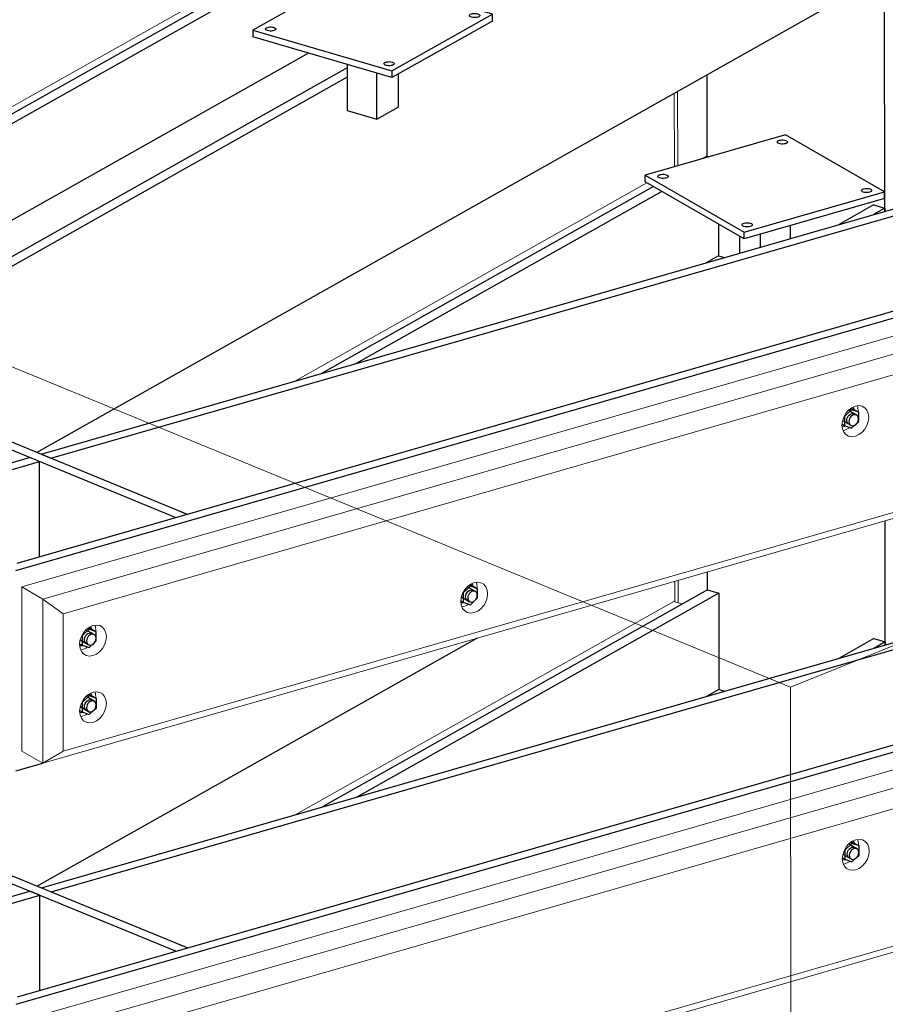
# Model space of a CAD drawing. Header units: millimetres. Extents: x -236694 to -141708, y -41476 to 103952.
# Tile 39 of 103: x -185101 to -183915, y -36654 to -35306. Entities that reach past the tile are written whole.
import ezdxf

# ---------------------------------------------------------------- set-up
doc = ezdxf.new("R2010")
doc.units = ezdxf.units.MM
for name, color, linetype, lineweight in [('N-CO-BC-BETONVORM-G', 50, 'Continuous', 25), ('N-CO-KC-KUNSTSTOFVORM-G', 7, 'Continuous', 13), ('N-CO-SC-STAALVORM-G', 10, 'Continuous', 25), ('X-XX-AL-VERWIJZING_DOORSNEDE-G-5', 8, 'Continuous', 18)]:
    doc.layers.add(name, color=color, linetype=linetype, lineweight=lineweight)

# ---------------------------------------------------------------- blocks, each defined once
blk = doc.blocks.new('GM_Hakorit_2850 - GM_Hakorit_2850-V47-3D dubbel geleidewerk')
at = {"layer": 'N-CO-KC-KUNSTSTOFVORM-G'}
for p, q in [((-237146.5, -35381), (-237146.4, -35492.4)), ((-237191.5, -35406.3), (-237191.4, -35506.9)), ((-237187, -35403.8), (-237186.9, -35505.2)), ((-237186.4, -36073.3), (-237186.4, -36103.9)), ((-237145.9, -36061.7), (-237145.9, -36086.1)), ((-237190.9, -36074.6), (-237190.9, -36102.6))]:
    blk.add_line(p, q, dxfattribs=at)
blk = doc.blocks.new('GM_Hakorit_2695 - GM_Hakorit_2695-3716366-3D dubbel geleidewerk')
at = {"layer": 'N-CO-KC-KUNSTSTOFVORM-G'}
for p, q in [((-238084.6, -36676), (-235882.5, -36042.3)), ((-235853.7, -36058.9), (-238055.8, -36692.6)), ((-235858.5, -36088.5), (-238027.9, -36712.9)), ((-235853.5, -36283.6), (-238055.6, -36917.4)), ((-235858.3, -36276.7), (-238027.8, -36901)), ((-236939.2, -36436.5), (-236939.2, -36435.5))]:
    blk.add_line(p, q, dxfattribs=at)
for points in [[(-236961.5, -36454.4, 0), (-236960.9, -36448.9, 0), (-236959.1, -36443.4, 0), (-236956.2, -36438.3, 0), (-236952.4, -36433.9, 0), (-236947.9, -36430.6, 0), (-236943.2, -36428.5, 0), (-236938.4, -36427.9, 0), (-236934, -36428.7, 0), (-236930.2, -36430.8, 0), (-236927.2, -36434.2, 0), (-236925.4, -36438.7, 0), (-236924.8, -36443.8, 0)], [(-236939.2, -36435.5, 0), (-236939.8, -36430.4, 0), (-236940.6, -36428.1, 0)], [(-236924.8, -36443.8, 0), (-236925.4, -36449.3, 0), (-236927.2, -36454.8, 0), (-236930.1, -36459.9, 0), (-236934, -36464.3, 0), (-236938.4, -36467.6, 0), (-236943.1, -36469.7, 0), (-236947.9, -36470.3, 0), (-236952.3, -36469.5, 0), (-236956.1, -36467.4, 0), (-236959.1, -36464, 0), (-236960.9, -36459.5, 0), (-236961.5, -36454.4, 0)], [(-236960, -36461.9, 0), (-236957.6, -36461.3, 0), (-236952.8, -36459.3, 0), (-236950.8, -36458, 0)]]:
    blk.add_polyline3d(points, dxfattribs=at)
blk = doc.blocks.new('GM_Hakorit_2695 - GM_Hakorit_2695-V70-3D dubbel geleidewerk')
at = {"layer": 'N-CO-KC-KUNSTSTOFVORM-G'}
for p, q in [((-238085.1, -36082.3), (-235883, -35448.6)), ((-235854.2, -35465.2), (-238056.3, -36098.9)), ((-235859, -35494.8), (-238028.4, -36119.1)), ((-235854, -35689.9), (-238056.1, -36323.6)), ((-235858.8, -35682.9), (-238028.2, -36307.3)), ((-236939.7, -35842.8), (-236939.7, -35841.8)), ((-238085.1, -36082.3), (-238084.9, -36307)), ((-238056.3, -36098.9), (-238085.1, -36082.3)), ((-237461.5, -36084.3), (-237461.5, -36083.3)), ((-238056.1, -36323.6), (-238056.3, -36098.9)), ((-238056.3, -36098.9), (-238028.4, -36119.1)), ((-238028.4, -36119.1), (-238028.2, -36307.3)), ((-237983.5, -36143.2), (-237983.5, -36142.2)), ((-237983.5, -36234.5), (-237983.4, -36233.5)), ((-238084.9, -36307), (-238056.1, -36323.6)), ((-238028.2, -36307.3), (-238056.1, -36323.6))]:
    blk.add_line(p, q, dxfattribs=at)
for points in [[(-236962, -35860.7, 0), (-236961.4, -35855.2, 0), (-236959.6, -35849.7, 0), (-236956.7, -35844.6, 0), (-236952.8, -35840.2, 0), (-236948.4, -35836.9, 0), (-236943.7, -35834.8, 0), (-236938.9, -35834.1, 0), (-236934.5, -35834.9, 0), (-236930.7, -35837.1, 0), (-236927.7, -35840.5, 0), (-236925.9, -35844.9, 0), (-236925.3, -35850.1, 0)], [(-236939.7, -35841.8, 0), (-236940.3, -35836.6, 0), (-236941.1, -35834.4, 0)], [(-236925.3, -35850.1, 0), (-236925.9, -35855.6, 0), (-236927.7, -35861.1, 0), (-236930.6, -35866.2, 0), (-236934.4, -35870.5, 0), (-236938.9, -35873.8, 0), (-236943.6, -35875.9, 0), (-236948.4, -35876.6, 0), (-236952.8, -35875.8, 0), (-236956.6, -35873.6, 0), (-236959.6, -35870.2, 0), (-236961.4, -35865.8, 0), (-236962, -35860.7, 0)], [(-236960.5, -35868.1, 0), (-236958, -35867.6, 0), (-236953.3, -35865.5, 0), (-236951.3, -35864.3, 0)], [(-237483.9, -36102.2, 0), (-237483.3, -36096.7, 0), (-237481.4, -36091.2, 0), (-237478.5, -36086.1, 0), (-237474.7, -36081.8, 0), (-237470.3, -36078.4, 0), (-237465.5, -36076.4, 0), (-237460.7, -36075.7, 0), (-237456.3, -36076.5, 0), (-237452.5, -36078.6, 0), (-237449.6, -36082.1, 0), (-237447.7, -36086.5, 0), (-237447.1, -36091.6, 0)], [(-237461.5, -36083.3, 0), (-237462.1, -36078.2, 0), (-237462.9, -36075.9, 0)], [(-237447.1, -36091.6, 0), (-237447.7, -36097.1, 0), (-237449.6, -36102.6, 0), (-237452.5, -36107.7, 0), (-237456.3, -36112.1, 0), (-237460.7, -36115.4, 0), (-237465.5, -36117.5, 0), (-237470.2, -36118.1, 0), (-237474.7, -36117.4, 0), (-237478.5, -36115.2, 0), (-237481.4, -36111.8, 0), (-237483.2, -36107.3, 0), (-237483.9, -36102.2, 0)], [(-237482.4, -36109.7, 0), (-237479.9, -36109.2, 0), (-237475.1, -36107.1, 0), (-237473.2, -36105.8, 0)], [(-238005.9, -36161.1, 0), (-238005.3, -36155.6, 0), (-238003.4, -36150.1, 0), (-238000.5, -36145, 0), (-237996.7, -36140.6, 0), (-237992.3, -36137.3, 0), (-237987.5, -36135.2, 0), (-237982.7, -36134.6, 0), (-237978.3, -36135.3, 0), (-237974.5, -36137.5, 0), (-237971.6, -36140.9, 0), (-237969.7, -36145.3, 0), (-237969.1, -36150.5, 0)], [(-237983.5, -36142.2, 0), (-237984.1, -36137, 0), (-237984.9, -36134.8, 0)], [(-237969.1, -36150.5, 0), (-237969.7, -36156, 0), (-237971.6, -36161.5, 0), (-237974.5, -36166.6, 0), (-237978.3, -36170.9, 0), (-237982.7, -36174.3, 0), (-237987.5, -36176.3, 0), (-237992.2, -36177, 0), (-237996.7, -36176.2, 0), (-238000.5, -36174, 0), (-238003.4, -36170.6, 0), (-238005.2, -36166.2, 0), (-238005.9, -36161.1, 0)], [(-238004.4, -36168.5, 0), (-238001.9, -36168, 0), (-237997.1, -36166, 0), (-237995.2, -36164.7, 0)], [(-238005.8, -36252.4, 0), (-238005.2, -36246.9, 0), (-238003.3, -36241.4, 0), (-238000.4, -36236.3, 0), (-237996.6, -36232, 0), (-237992.2, -36228.6, 0), (-237987.4, -36226.6, 0), (-237982.7, -36225.9, 0), (-237978.2, -36226.7, 0), (-237974.4, -36228.8, 0), (-237971.5, -36232.3, 0), (-237969.7, -36236.7, 0), (-237969, -36241.8, 0)], [(-237983.4, -36233.5, 0), (-237984.1, -36228.4, 0), (-237984.8, -36226.1, 0)], [(-237969, -36241.8, 0), (-237969.7, -36247.3, 0), (-237971.5, -36252.8, 0), (-237974.4, -36257.9, 0), (-237978.2, -36262.3, 0), (-237982.6, -36265.6, 0), (-237987.4, -36267.7, 0), (-237992.2, -36268.3, 0), (-237996.6, -36267.6, 0), (-238000.4, -36265.4, 0), (-238003.3, -36262, 0), (-238005.2, -36257.5, 0), (-238005.8, -36252.4, 0)], [(-238004.3, -36259.9, 0), (-238001.8, -36259.4, 0), (-237997.1, -36257.3, 0), (-237995.1, -36256, 0)]]:
    blk.add_polyline3d(points, dxfattribs=at)
blk = doc.blocks.new('GM_Hakorit_2695 - GM_Hakorit_2695-V73-3D dubbel geleidewerk')
at = {"layer": 'N-CO-KC-KUNSTSTOFVORM-G'}
for p, q in [((-238772.4, -35804.5), (-237193.2, -34914.7)), ((-237193.2, -34914.7), (-237181.5, -34918.2)), ((-238776.9, -35811.4), (-238772.4, -35804.5)), ((-238776.7, -35999.6), (-238776.9, -35811.4)), ((-238737.8, -35814.7), (-238772.4, -35804.5)), ((-238772.4, -35804.5), (-238772.2, -36029.2)), ((-238772.2, -36029.2), (-238776.7, -35999.6)), ((-238772.2, -36029.2), (-238765.7, -36031.2))]:
    blk.add_line(p, q, dxfattribs=at)
blk = doc.blocks.new('GM_Hakorit_2695 - GM_Hakorit_2695-V74-3D dubbel geleidewerk')
at = {"layer": 'N-CO-KC-KUNSTSTOFVORM-G'}
for p, q in [((-237711.3, -35800.6), (-237229.1, -35528.9)), ((-238771.9, -36398.3), (-238424.1, -36202.3)), ((-238776.4, -36405.2), (-238771.9, -36398.3)), ((-238776.3, -36593.4), (-238776.4, -36405.2)), ((-238737.3, -36408.4), (-238771.9, -36398.3)), ((-238771.9, -36398.3), (-238771.8, -36623)), ((-238771.8, -36623), (-238776.3, -36593.4)), ((-238771.8, -36623), (-238765.2, -36624.9))]:
    blk.add_line(p, q, dxfattribs=at)
blk = doc.blocks.new('GM_Hakorit_2695 - GM_Hakorit_2695-V75-3D dubbel geleidewerk')
at = {"layer": 'N-CO-KC-KUNSTSTOFVORM-G'}
for p, q in [((-237710.8, -36394.4), (-237192.3, -36102.2)), ((-237192.3, -36102.2), (-237180.6, -36105.7)), ((-238771.5, -36992), (-238423.6, -36796)), ((-238775.9, -36998.9), (-238771.5, -36992)), ((-238775.8, -37187.1), (-238775.9, -36998.9)), ((-238736.8, -37002.2), (-238771.5, -36992)), ((-238771.5, -36992), (-238771.3, -37216.7)), ((-238771.3, -37216.7), (-238775.8, -37187.1)), ((-238771.3, -37216.7), (-238764.7, -37218.7))]:
    blk.add_line(p, q, dxfattribs=at)
blk = doc.blocks.new('GM_Bouten_Moeren_Zeskant - M16-3610774-3D dubbel geleidewerk')
at = {"layer": 'N-CO-SC-STAALVORM-G'}
for p, q in [((-237470.7, -36081.3), (-237480.5, -36090.4)), ((-237463.8, -36088.7), (-237475.1, -36082.2)), ((-237472.6, -36080.2), (-237470.7, -36081.3)), ((-237471.5, -36079.3), (-237468.4, -36080.5)), ((-237460.9, -36084.8), (-237470.7, -36081.3)), ((-237468.4, -36080.5), (-237460.9, -36084.8)), ((-237460.9, -36097.4), (-237460.9, -36084.8)), ((-237483, -36096), (-237471.8, -36102.5)), ((-237480.5, -36090.4), (-237480.5, -36103.1)), ((-237464.5, -36100.8), (-237460.9, -36097.4)), ((-237483.8, -36101.2), (-237480.5, -36103.1)), ((-237480.5, -36103.1), (-237470.7, -36106.6)), ((-237470.7, -36106.6), (-237464.8, -36101.1))]:
    blk.add_line(p, q, dxfattribs=at)
for points in [[(-237477.2, -36095.8, 0), (-237477, -36093.8, 0), (-237476.3, -36091.9, 0), (-237475.3, -36090.1, 0), (-237474, -36088.5, 0), (-237472.4, -36087.3, 0), (-237470.7, -36086.6, 0), (-237469, -36086.4, 0), (-237467.4, -36086.7, 0), (-237466.1, -36087.4, 0)], [(-237467, -36080.7, 0), (-237467.6, -36079.7, 0), (-237469, -36077.8, 0)], [(-237473.9, -36101.2, 0), (-237475.3, -36100.4, 0), (-237476.3, -36099.2, 0), (-237477, -36097.6, 0), (-237477.2, -36095.8, 0)], [(-237461.3, -36093.7, 0), (-237461.5, -36091.9, 0), (-237462.1, -36090.3, 0), (-237463.2, -36089.1, 0), (-237464.5, -36088.3, 0), (-237466.1, -36088, 0), (-237467.8, -36088.3, 0), (-237469.5, -36089, 0), (-237471.1, -36090.2, 0), (-237472.4, -36091.7, 0), (-237473.5, -36093.6, 0), (-237474.1, -36095.5, 0), (-237474.3, -36097.5, 0)], [(-237474.3, -36097.5, 0), (-237474.1, -36099.3, 0), (-237473.5, -36100.9, 0), (-237472.4, -36102.1, 0), (-237471.1, -36102.9, 0), (-237469.5, -36103.1, 0), (-237467.8, -36102.9, 0), (-237466.1, -36102.2, 0), (-237464.5, -36101, 0), (-237463.2, -36099.4, 0), (-237462.1, -36097.6, 0), (-237461.5, -36095.7, 0), (-237461.3, -36093.7, 0)], [(-237483.8, -36103.4, 0), (-237481.3, -36103.8, 0), (-237479.4, -36103.6, 0)]]:
    blk.add_polyline3d(points, dxfattribs=at)
blk = doc.blocks.new('GM_Bouten_Moeren_Zeskant - M16-V80-3D dubbel geleidewerk')
at = {"layer": 'N-CO-SC-STAALVORM-G'}
for p, q in [((-237992.6, -36231.5), (-238002.4, -36240.6)), ((-237985.7, -36238.9), (-237997, -36232.4)), ((-237994.5, -36230.4), (-237992.6, -36231.5)), ((-237993.4, -36229.6), (-237990.3, -36230.7)), ((-237982.8, -36235), (-237992.6, -36231.5)), ((-237990.3, -36230.7), (-237982.8, -36235)), ((-237982.8, -36247.6), (-237982.8, -36235)), ((-238005, -36246.2), (-237993.7, -36252.7)), ((-238002.4, -36240.6), (-238002.4, -36253.3)), ((-237986.4, -36251), (-237982.8, -36247.6)), ((-237982.8, -36247.6), (-237982.8, -36247.6)), ((-238005.7, -36251.4), (-238002.4, -36253.3)), ((-238002.4, -36253.3), (-237992.6, -36256.8)), ((-237992.6, -36256.8), (-237986.7, -36251.3))]:
    blk.add_line(p, q, dxfattribs=at)
for points in [[(-237989, -36230.9, 0), (-237989.5, -36229.9, 0), (-237990.7, -36228.3, 0)], [(-237999.1, -36246, 0), (-237998.9, -36244.1, 0), (-237998.3, -36242.1, 0), (-237997.2, -36240.3, 0), (-237995.9, -36238.7, 0), (-237994.3, -36237.6, 0), (-237992.6, -36236.8, 0), (-237990.9, -36236.6, 0), (-237989.3, -36236.9, 0), (-237988, -36237.6, 0)], [(-237995.9, -36251.4, 0), (-237997.2, -36250.6, 0), (-237998.3, -36249.4, 0), (-237998.9, -36247.8, 0), (-237999.1, -36246, 0)], [(-237983.2, -36243.9, 0), (-237983.4, -36242.1, 0), (-237984.1, -36240.5, 0), (-237985.1, -36239.3, 0), (-237986.5, -36238.5, 0), (-237988, -36238.2, 0), (-237989.7, -36238.5, 0), (-237991.4, -36239.2, 0), (-237993, -36240.4, 0), (-237994.3, -36242, 0), (-237995.4, -36243.8, 0), (-237996, -36245.7, 0), (-237996.3, -36247.7, 0)], [(-237996.3, -36247.7, 0), (-237996, -36249.5, 0), (-237995.4, -36251.1, 0), (-237994.3, -36252.3, 0), (-237993, -36253.1, 0), (-237991.4, -36253.3, 0), (-237989.7, -36253.1, 0), (-237988, -36252.4, 0), (-237986.4, -36251.2, 0), (-237985.1, -36249.6, 0), (-237984.1, -36247.8, 0), (-237983.4, -36245.9, 0), (-237983.2, -36243.9, 0)], [(-238005.7, -36253.6, 0), (-238003.3, -36254, 0), (-238001.3, -36253.8, 0)]]:
    blk.add_polyline3d(points, dxfattribs=at)
blk = doc.blocks.new('GM_Bouten_Moeren_Zeskant - M16-V81-3D dubbel geleidewerk')
at = {"layer": 'N-CO-SC-STAALVORM-G'}
for p, q in [((-237992.7, -36140.1), (-238002.5, -36149.3)), ((-237985.8, -36147.5), (-237997.1, -36141)), ((-237994.6, -36139), (-237992.7, -36140.1)), ((-237993.4, -36138.2), (-237990.4, -36139.3)), ((-237982.9, -36143.6), (-237992.7, -36140.1)), ((-237990.4, -36139.3), (-237982.9, -36143.6)), ((-238002.5, -36149.3), (-238002.5, -36161.9)), ((-237982.9, -36156.3), (-237982.9, -36143.6)), ((-238005.8, -36160), (-238002.5, -36161.9)), ((-238005, -36154.9), (-237993.8, -36161.4)), ((-238002.5, -36161.9), (-237992.7, -36165.4)), ((-237992.7, -36165.4), (-237986.8, -36159.9)), ((-237986.5, -36159.6), (-237982.9, -36156.3))]:
    blk.add_line(p, q, dxfattribs=at)
for points in [[(-237989, -36139.5, 0), (-237989.6, -36138.6, 0), (-237990.7, -36137, 0)], [(-237999.2, -36154.7, 0), (-237999, -36152.7, 0), (-237998.3, -36150.8, 0), (-237997.3, -36148.9, 0), (-237995.9, -36147.4, 0), (-237994.4, -36146.2, 0), (-237992.7, -36145.5, 0), (-237991, -36145.2, 0), (-237989.4, -36145.5, 0), (-237988.1, -36146.3, 0)], [(-237996, -36160, 0), (-237997.3, -36159.3, 0), (-237998.3, -36158.1, 0), (-237999, -36156.5, 0), (-237999.2, -36154.7, 0)], [(-237983.3, -36152.6, 0), (-237983.5, -36150.7, 0), (-237984.1, -36149.2, 0), (-237985.2, -36147.9, 0), (-237986.5, -36147.2, 0), (-237988.1, -36146.9, 0), (-237989.8, -36147.1, 0), (-237991.5, -36147.9, 0), (-237993.1, -36149.1, 0), (-237994.4, -36150.6, 0), (-237995.5, -36152.4, 0), (-237996.1, -36154.4, 0), (-237996.3, -36156.3, 0)], [(-237996.3, -36156.3, 0), (-237996.1, -36158.2, 0), (-237995.5, -36159.7, 0), (-237994.4, -36160.9, 0), (-237993.1, -36161.7, 0), (-237991.5, -36162, 0), (-237989.8, -36161.8, 0), (-237988.1, -36161, 0), (-237986.5, -36159.8, 0), (-237985.2, -36158.3, 0), (-237984.1, -36156.5, 0), (-237983.5, -36154.5, 0), (-237983.3, -36152.6, 0)], [(-238005.8, -36162.3, 0), (-238003.3, -36162.6, 0), (-238001.4, -36162.4, 0)]]:
    blk.add_polyline3d(points, dxfattribs=at)
blk = doc.blocks.new('GM_Bouten_Moeren_Zeskant - M16-V82-3D dubbel geleidewerk')
at = {"layer": 'N-CO-SC-STAALVORM-G'}
for p, q in [((-236948.8, -35839.7), (-236958.6, -35848.9)), ((-236942, -35847.1), (-236953.2, -35840.6)), ((-236950.7, -35838.6), (-236948.8, -35839.7)), ((-236949.6, -35837.8), (-236946.5, -35838.9)), ((-236939, -35843.2), (-236948.8, -35839.7)), ((-236946.5, -35838.9), (-236939, -35843.2)), ((-236939, -35855.9), (-236939, -35843.2)), ((-236961.2, -35854.5), (-236949.9, -35861)), ((-236958.6, -35848.9), (-236958.6, -35861.5)), ((-236942.6, -35859.2), (-236939, -35855.9)), ((-236961.9, -35859.6), (-236958.6, -35861.5)), ((-236958.6, -35861.5), (-236948.8, -35865)), ((-236948.8, -35865), (-236942.9, -35859.5))]:
    blk.add_line(p, q, dxfattribs=at)
for points in [[(-236945.2, -35839.1, 0), (-236945.7, -35838.1, 0), (-236947.2, -35836.3, 0)], [(-236955.4, -35854.3, 0), (-236955.1, -35852.3, 0), (-236954.5, -35850.3, 0), (-236953.5, -35848.5, 0), (-236952.1, -35847, 0), (-236950.5, -35845.8, 0), (-236948.8, -35845.1, 0), (-236947.1, -35844.8, 0), (-236945.6, -35845.1, 0), (-236944.2, -35845.9, 0)], [(-236952.2, -35859.6, 0), (-236953.4, -35858.9, 0), (-236954.5, -35857.7, 0), (-236955.1, -35856.1, 0), (-236955.4, -35854.3, 0)], [(-236939.4, -35852.1, 0), (-236939.6, -35850.3, 0), (-236940.3, -35848.7, 0), (-236941.3, -35847.5, 0), (-236942.7, -35846.8, 0), (-236944.3, -35846.5, 0), (-236946, -35846.7, 0), (-236947.6, -35847.5, 0), (-236949.2, -35848.6, 0), (-236950.6, -35850.2, 0), (-236951.6, -35852, 0), (-236952.3, -35854, 0), (-236952.5, -35855.9, 0)], [(-236952.5, -35855.9, 0), (-236952.3, -35857.7, 0), (-236951.6, -35859.3, 0), (-236950.6, -35860.5, 0), (-236949.2, -35861.3, 0), (-236947.6, -35861.6, 0), (-236945.9, -35861.3, 0), (-236944.2, -35860.6, 0), (-236942.7, -35859.4, 0), (-236941.3, -35857.9, 0), (-236940.3, -35856.1, 0), (-236939.6, -35854.1, 0), (-236939.4, -35852.1, 0)], [(-236961.9, -35861.9, 0), (-236959.5, -35862.2, 0), (-236957.9, -35862.1, 0)]]:
    blk.add_polyline3d(points, dxfattribs=at)
blk = doc.blocks.new('GM_Bouten_Moeren_Zeskant - M16-V86-3D dubbel geleidewerk')
at = {"layer": 'N-CO-SC-STAALVORM-G'}
for p, q in [((-237470.2, -36675), (-237480, -36684.2)), ((-237463.3, -36682.4), (-237474.6, -36675.9)), ((-237472.1, -36673.9), (-237470.2, -36675)), ((-237471, -36673.1), (-237467.9, -36674.2)), ((-237460.4, -36678.5), (-237470.2, -36675)), ((-237467.9, -36674.2), (-237460.4, -36678.5)), ((-237460.4, -36691.2), (-237460.4, -36678.5)), ((-237482.6, -36689.8), (-237471.3, -36696.3)), ((-237480, -36684.2), (-237480, -36696.8)), ((-237464, -36694.5), (-237460.4, -36691.2)), ((-237483.3, -36694.9), (-237480, -36696.8)), ((-237480, -36696.8), (-237470.2, -36700.3)), ((-237470.2, -36700.3), (-237464.3, -36694.8))]:
    blk.add_line(p, q, dxfattribs=at)
for points in [[(-237476.7, -36689.5, 0), (-237476.5, -36687.6, 0), (-237475.9, -36685.6, 0), (-237474.8, -36683.8, 0), (-237473.5, -36682.3, 0), (-237471.9, -36681.1, 0), (-237470.2, -36680.4, 0), (-237468.5, -36680.1, 0), (-237466.9, -36680.4, 0), (-237465.6, -36681.2, 0)], [(-237466.6, -36674.4, 0), (-237467.1, -36673.4, 0), (-237468.6, -36671.6, 0)], [(-237473.5, -36694.9, 0), (-237474.8, -36694.2, 0), (-237475.9, -36692.9, 0), (-237476.5, -36691.4, 0), (-237476.7, -36689.5, 0)], [(-237460.8, -36687.4, 0), (-237461, -36685.6, 0), (-237461.7, -36684, 0), (-237462.7, -36682.8, 0), (-237464.1, -36682.1, 0), (-237465.6, -36681.8, 0), (-237467.3, -36682, 0), (-237469, -36682.8, 0), (-237470.6, -36683.9, 0), (-237471.9, -36685.5, 0), (-237473, -36687.3, 0), (-237473.6, -36689.2, 0), (-237473.9, -36691.2, 0)], [(-237473.9, -36691.2, 0), (-237473.6, -36693, 0), (-237473, -36694.6, 0), (-237471.9, -36695.8, 0), (-237470.6, -36696.6, 0), (-237469, -36696.9, 0), (-237467.3, -36696.6, 0), (-237465.6, -36695.9, 0), (-237464, -36694.7, 0), (-237462.7, -36693.2, 0), (-237461.7, -36691.3, 0), (-237461, -36689.4, 0), (-237460.8, -36687.4, 0)], [(-237483.3, -36697.1, 0), (-237480.9, -36697.5, 0), (-237478.9, -36697.3, 0)]]:
    blk.add_polyline3d(points, dxfattribs=at)
blk = doc.blocks.new('GM_Bevestigingsplaat radardetector2 - GM_Bevestigingsplaat radardetector2-3834855-3D dubbel geleidewerk')
at = {"layer": 'N-CO-SC-STAALVORM-G'}
for p, q in [((-237039.4, -35463.2), (-237231.4, -35518.5)), ((-236903.9, -35541.3), (-237039.4, -35463.2)), ((-237231.4, -35518.5), (-237095.9, -35596.5)), ((-237231.4, -35527.6), (-237231.4, -35518.5)), ((-237095.9, -35605.7), (-237231.4, -35527.6)), ((-237095.9, -35596.5), (-236903.9, -35541.3)), ((-236903.9, -35550.4), (-236903.9, -35541.3)), ((-236903.9, -35550.4), (-237095.9, -35605.7)), ((-237032.8, -35587.5), (-237032.8, -35605.4)), ((-237102.4, -35601.9), (-237102.4, -35625.4)), ((-237095.9, -35605.7), (-237095.9, -35596.5)), ((-237073.6, -35617.1), (-237073.6, -35599.2))]:
    blk.add_line(p, q, dxfattribs=at)
for points in [[(-237049.3, -35474.8, 0), (-237050.2, -35474.1, 0), (-237050.6, -35473.4, 0), (-237050.5, -35472.7, 0), (-237049.9, -35471.9, 0), (-237049, -35471.3, 0), (-237047.6, -35470.8, 0), (-237046, -35470.5, 0), (-237044.2, -35470.3, 0), (-237042.4, -35470.3, 0), (-237040.7, -35470.5, 0), (-237039.1, -35470.9, 0), (-237037.9, -35471.5, 0)], [(-237037.9, -35471.5, 0), (-237037, -35472.1, 0), (-237036.6, -35472.9, 0), (-237036.7, -35473.6, 0), (-237037.2, -35474.3, 0), (-237038.2, -35475, 0), (-237039.6, -35475.5, 0), (-237041.2, -35475.8, 0), (-237043, -35476, 0), (-237044.8, -35475.9, 0), (-237046.5, -35475.7, 0), (-237048.1, -35475.3, 0), (-237049.3, -35474.8, 0)], [(-237212.7, -35521.8, 0), (-237213.6, -35521.2, 0), (-237214, -35520.4, 0), (-237213.9, -35519.7, 0), (-237213.4, -35519, 0), (-237212.4, -35518.3, 0), (-237211.1, -35517.8, 0), (-237209.4, -35517.5, 0), (-237207.7, -35517.3, 0), (-237205.8, -35517.4, 0), (-237204.1, -35517.6, 0), (-237202.5, -35518, 0), (-237201.3, -35518.5, 0)], [(-237201.3, -35518.5, 0), (-237200.4, -35519.2, 0), (-237200, -35519.9, 0), (-237200.1, -35520.6, 0), (-237200.7, -35521.4, 0), (-237201.6, -35522, 0), (-237203, -35522.5, 0), (-237204.6, -35522.8, 0), (-237206.4, -35523, 0), (-237208.2, -35523, 0), (-237210, -35522.8, 0), (-237211.5, -35522.4, 0), (-237212.7, -35521.8, 0)], [(-236934, -35541.2, 0), (-236934.9, -35540.5, 0), (-236935.3, -35539.8, 0), (-236935.2, -35539.1, 0), (-236934.7, -35538.4, 0), (-236933.7, -35537.7, 0), (-236932.3, -35537.2, 0), (-236930.7, -35536.9, 0), (-236928.9, -35536.7, 0), (-236927.1, -35536.8, 0), (-236925.4, -35537, 0), (-236923.8, -35537.4, 0), (-236922.6, -35537.9, 0)], [(-236922.6, -35537.9, 0), (-236921.7, -35538.6, 0), (-236921.3, -35539.3, 0), (-236921.4, -35540, 0), (-236921.9, -35540.8, 0), (-236922.9, -35541.4, 0), (-236924.3, -35541.9, 0), (-236925.9, -35542.2, 0), (-236927.7, -35542.4, 0), (-236929.5, -35542.4, 0), (-236931.2, -35542.1, 0), (-236932.8, -35541.8, 0), (-236934, -35541.2, 0)], [(-237097.4, -35588.2, 0), (-237098.3, -35587.6, 0), (-237098.7, -35586.9, 0), (-237098.6, -35586.1, 0), (-237098.1, -35585.4, 0), (-237097.1, -35584.8, 0), (-237095.8, -35584.3, 0), (-237094.1, -35583.9, 0), (-237092.4, -35583.8, 0), (-237090.5, -35583.8, 0), (-237088.8, -35584, 0), (-237087.2, -35584.4, 0), (-237086, -35584.9, 0)], [(-237086, -35584.9, 0), (-237085.1, -35585.6, 0), (-237084.7, -35586.3, 0), (-237084.8, -35587.1, 0), (-237085.4, -35587.8, 0), (-237086.3, -35588.4, 0), (-237087.7, -35588.9, 0), (-237089.3, -35589.3, 0), (-237091.1, -35589.4, 0), (-237092.9, -35589.4, 0), (-237094.7, -35589.2, 0), (-237096.2, -35588.8, 0), (-237097.4, -35588.2, 0)]]:
    blk.add_polyline3d(points, dxfattribs=at)
blk = doc.blocks.new('GM_Bevestigingsplaat radardetector2 - GM_Bevestigingsplaat radardetector2-3839163-3D dubbel geleidewerk')
at = {"layer": 'N-CO-SC-STAALVORM-G'}
for p, q in [((-237630.9, -35242.4), (-237768.6, -35320)), ((-237440.5, -35298.3), (-237630.9, -35242.4)), ((-237578.2, -35375.9), (-237440.5, -35298.3)), ((-237440.5, -35307.5), (-237440.5, -35298.3)), ((-237440.5, -35307.5), (-237578.2, -35385)), ((-237768.6, -35320), (-237578.2, -35375.9)), ((-237768.6, -35320), (-237768.6, -35329.1)), ((-237578.2, -35385), (-237768.6, -35329.1)), ((-237639.4, -35367.1), (-237639.4, -35430.2)), ((-237598.9, -35442.1), (-237598.9, -35379)), ((-237578.2, -35375.9), (-237578.2, -35385)), ((-237569.6, -35380.2), (-237569.6, -35425.6)), ((-237598.9, -35442.1), (-237569.6, -35425.6)), ((-237639.4, -35430.2), (-237598.9, -35442.1))]:
    blk.add_line(p, q, dxfattribs=at)
for points in [[(-237631.1, -35254.7, 0), (-237632.4, -35254.2, 0), (-237633.4, -35253.5, 0), (-237633.9, -35252.8, 0), (-237634, -35252.1, 0), (-237633.5, -35251.3, 0), (-237632.7, -35250.7, 0), (-237631.4, -35250.1, 0), (-237629.9, -35249.8, 0), (-237628.1, -35249.5, 0), (-237626.3, -35249.5, 0), (-237624.5, -35249.7, 0), (-237622.9, -35250, 0)], [(-237622.9, -35250, 0), (-237621.6, -35250.6, 0), (-237620.6, -35251.2, 0), (-237620.1, -35251.9, 0), (-237620, -35252.6, 0), (-237620.5, -35253.4, 0), (-237621.3, -35254, 0), (-237622.6, -35254.6, 0), (-237624.1, -35255, 0), (-237625.9, -35255.2, 0), (-237627.7, -35255.2, 0), (-237629.5, -35255, 0), (-237631.1, -35254.7, 0)], [(-237469, -35302.2, 0), (-237470.4, -35301.7, 0), (-237471.3, -35301.1, 0), (-237471.9, -35300.4, 0), (-237471.9, -35299.7, 0), (-237471.5, -35298.9, 0), (-237470.6, -35298.3, 0), (-237469.4, -35297.7, 0), (-237467.8, -35297.3, 0), (-237466.1, -35297.1, 0), (-237464.2, -35297.1, 0), (-237462.4, -35297.3, 0), (-237460.8, -35297.6, 0)], [(-237460.8, -35297.6, 0), (-237459.5, -35298.1, 0), (-237458.6, -35298.8, 0), (-237458, -35299.5, 0), (-237458, -35300.2, 0), (-237458.4, -35300.9, 0), (-237459.3, -35301.6, 0), (-237460.5, -35302.1, 0), (-237462.1, -35302.5, 0), (-237463.8, -35302.7, 0), (-237465.7, -35302.8, 0), (-237467.4, -35302.6, 0), (-237469, -35302.2, 0)], [(-237748.3, -35320.7, 0), (-237749.6, -35320.2, 0), (-237750.6, -35319.6, 0), (-237751.1, -35318.8, 0), (-237751.2, -35318.1, 0), (-237750.7, -35317.4, 0), (-237749.9, -35316.7, 0), (-237748.6, -35316.2, 0), (-237747.1, -35315.8, 0), (-237745.3, -35315.6, 0), (-237743.5, -35315.6, 0), (-237741.7, -35315.7, 0), (-237740.1, -35316.1, 0)], [(-237740.1, -35316.1, 0), (-237738.8, -35316.6, 0), (-237737.8, -35317.2, 0), (-237737.3, -35317.9, 0), (-237737.2, -35318.7, 0), (-237737.7, -35319.4, 0), (-237738.5, -35320.1, 0), (-237739.8, -35320.6, 0), (-237741.3, -35321, 0), (-237743.1, -35321.2, 0), (-237744.9, -35321.2, 0), (-237746.7, -35321.1, 0), (-237748.3, -35320.7, 0)], [(-237586.2, -35368.3, 0), (-237587.6, -35367.8, 0), (-237588.5, -35367.1, 0), (-237589, -35366.4, 0), (-237589.1, -35365.7, 0), (-237588.7, -35365, 0), (-237587.8, -35364.3, 0), (-237586.6, -35363.8, 0), (-237585, -35363.4, 0), (-237583.2, -35363.2, 0), (-237581.4, -35363.1, 0), (-237579.6, -35363.3, 0), (-237578, -35363.7, 0)], [(-237578, -35363.7, 0), (-237576.7, -35364.2, 0), (-237575.7, -35364.8, 0), (-237575.2, -35365.5, 0), (-237575.2, -35366.3, 0), (-237575.6, -35367, 0), (-237576.5, -35367.6, 0), (-237577.7, -35368.2, 0), (-237579.3, -35368.6, 0), (-237581, -35368.8, 0), (-237582.9, -35368.8, 0), (-237584.6, -35368.6, 0), (-237586.2, -35368.3, 0)]]:
    blk.add_polyline3d(points, dxfattribs=at)

msp = doc.modelspace()

# ---------------------------------------------------------------- linework, layer by layer
at = {"layer": 'N-CO-SC-STAALVORM-G'}
for p, q in [((-184159.6, -34898.7), (-185750.5, -35795.1)), ((-184144.3, -34903.2), (-185725.7, -35794.3)), ((-183916.1, -35568.1), (-183916.5, -34970)), ((-183916.3, -35244.1), (-185077.2, -35898.2)), ((-185071.3, -35900.6), (-183060.6, -35321.9)), ((-185057.8, -35906.2), (-183049.6, -35328.2)), ((-184705.4, -35351.4), (-185423.3, -35755.9)), ((-184652.2, -35371.4), (-185372.1, -35777)), ((-184652.2, -35384.5), (-185358.5, -35782.5)), ((-184159.2, -35492.4), (-184159.3, -35381)), ((-185106, -36060), (-182887.6, -35421.5)), ((-185103.9, -36049.9), (-182898.6, -35415.2)), ((-184159.2, -35492.4), (-184165, -35495.7)), ((-184159.2, -35492.4), (-184156.4, -35493.2)), ((-184233, -35534), (-184687.6, -35790.1)), ((-184221.4, -35540.7), (-184639.7, -35776.4)), ((-183931.5, -35559.3), (-183979.6, -35586.4)), ((-183931.5, -35559.3), (-183916.1, -35563.8)), ((-183916.1, -35563.8), (-183931.8, -35572.6)), ((-183916.1, -35563.8), (-183916.1, -35568.1)), ((-184143.7, -35585.5), (-184143.7, -35628.9)), ((-184143.7, -35628.9), (-184160.7, -35638.5)), ((-184143.7, -35628.9), (-184135.6, -35631.3)), ((-185570.1, -35706.6), (-184886.8, -35987.4)), ((-185558.8, -35700.2), (-184871.1, -35982.9)), ((-185304.1, -35967.6), (-185087.1, -35905.1)), ((-185290.6, -35973.1), (-185073.5, -35910.7)), ((-185073.5, -35910.7), (-185087.1, -35905.1)), ((-185073.4, -36041.1), (-185073.5, -35910.7)), ((-185071.3, -35900.6), (-185057.8, -35906.2)), ((-185070.9, -36494.3), (-183060.1, -35915.6)), ((-185057.3, -36499.9), (-183049.1, -35921.9)), ((-184886.8, -35987.4), (-184871.1, -35982.9)), ((-183915.6, -36161.8), (-183915.7, -35991.8)), ((-185105.6, -36653.7), (-182887.1, -36015.3)), ((-185103.4, -36643.6), (-182898.1, -36009)), ((-184158.7, -36086.1), (-184158.7, -36061.7)), ((-184158.7, -36086.1), (-184687.1, -36383.9)), ((-184158.7, -36086.1), (-184143.3, -36090.7)), ((-184143.3, -36090.7), (-184639.2, -36370.1)), ((-184143.3, -36090.7), (-184143.2, -36222.7)), ((-184474.4, -36152.5), (-185076.7, -36491.9)), ((-183931, -36153), (-183979.1, -36180.1)), ((-183931, -36153), (-183915.6, -36157.5)), ((-183915.6, -36157.5), (-183931.3, -36166.4)), ((-183915.6, -36157.5), (-183915.6, -36161.8)), ((-184143.2, -36222.7), (-184160.2, -36232.2)), ((-184143.2, -36222.7), (-184135.1, -36225)), ((-185569.6, -36300.3), (-184886.3, -36581.2)), ((-185558.3, -36294), (-184870.6, -36576.6)), ((-185105.8, -36334), (-185069.1, -36323.5)), ((-185303.6, -36561.3), (-185086.6, -36498.9)), ((-185290.1, -36566.9), (-185073.1, -36504.4)), ((-185073.1, -36504.4), (-185086.6, -36498.9)), ((-185073, -36634.9), (-185073.1, -36504.4)), ((-185070.9, -36494.3), (-185057.3, -36499.9)), ((-184886.3, -36581.2), (-184870.6, -36576.6))]:
    msp.add_line(p, q, dxfattribs=at)
at = {"layer": 'X-XX-AL-VERWIJZING_DOORSNEDE-G-5'}
for p in [(-175444.1, -32753.8), (-187472.9, -34810.4), (-184041, -41475.8)]:
    msp.add_line(p, (-184045.2, -36219.4), dxfattribs=at)

# ---------------------------------------------------------------- block references
at = {"layer": 'N-CO-BC-BETONVORM-G'}
for name, p in [('GM_Hakorit_2850 - GM_Hakorit_2850-V47-3D dubbel geleidewerk', (52987.2, 0)), ('GM_Hakorit_2695 - GM_Hakorit_2695-V73-3D dubbel geleidewerk', (52987.2, 0)), ('GM_Bevestigingsplaat radardetector2 - GM_Bevestigingsplaat radardetector2-3839163-3D dubbel geleidewerk', (52987.2, 0)), ('GM_Hakorit_2695 - GM_Hakorit_2695-V70-3D dubbel geleidewerk', (52987.2, 0)), ('GM_Bevestigingsplaat radardetector2 - GM_Bevestigingsplaat radardetector2-3834855-3D dubbel geleidewerk', (52987.2, 0)), ('GM_Hakorit_2695 - GM_Hakorit_2695-V74-3D dubbel geleidewerk', (52987.2, 0)), ('GM_Bouten_Moeren_Zeskant - M16-V82-3D dubbel geleidewerk', (52987.2, 0)), ('GM_Hakorit_2695 - GM_Hakorit_2695-3716366-3D dubbel geleidewerk', (52987.2, 0)), ('GM_Bouten_Moeren_Zeskant - M16-3610774-3D dubbel geleidewerk', (52987.2, 0)), ('GM_Hakorit_2695 - GM_Hakorit_2695-V75-3D dubbel geleidewerk', (52987.2, 0)), ('GM_Bouten_Moeren_Zeskant - M16-V81-3D dubbel geleidewerk', (52987.2, 0)), ('GM_Bouten_Moeren_Zeskant - M16-V80-3D dubbel geleidewerk', (52987.2, 0)), ('GM_Bouten_Moeren_Zeskant - M16-V86-3D dubbel geleidewerk', (53509.1, 241.6))]:
    msp.add_blockref(name, p, dxfattribs=at)

doc.saveas('drawing.dxf')
